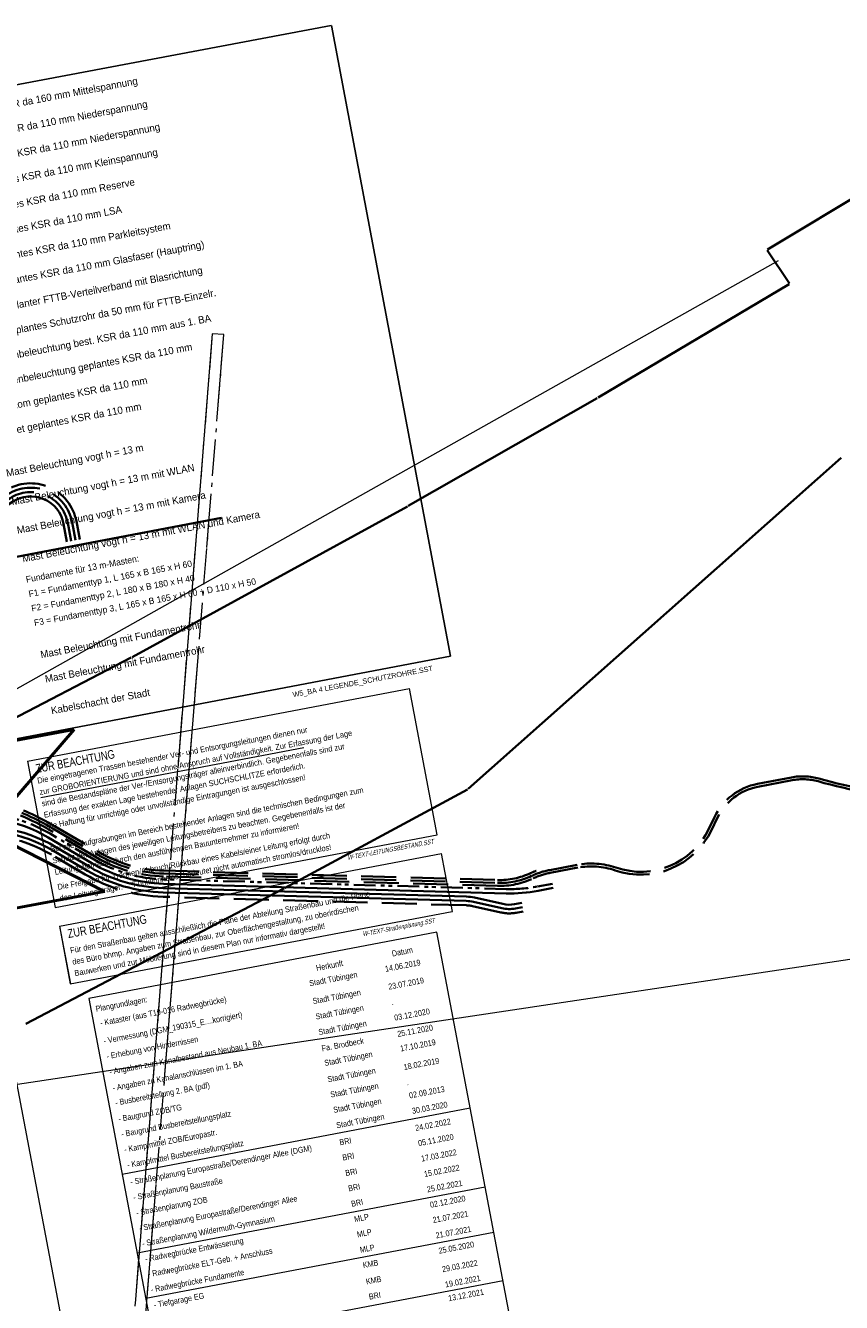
# Model space of a CAD drawing. Extents: x 3503739 to 3504470, y 5375172 to 5375561.
# Tile 118 of 121: x 3504137 to 3504165, y 5375401 to 5375445. Entities that reach past the tile are written whole.
import ezdxf

# ---------------------------------------------------------------- set-up
doc = ezdxf.new("R2010")
doc.units = 0
doc.header["$MEASUREMENT"] = 0
for name, pattern in [('140', [41.5, 15, -3.5, 15, -3.5, 1, -3.5]), ('2', [3.4, 1.2, -0.5, 1.2, -0.5]), ('237', [1.5, 0.75, -0.18, 0.13, -0.13, 0.13, -0.18]), ('240', [1.88, 1.25, -0.25, 0.13, -0.25])]:
    doc.linetypes.add(name, pattern=pattern)
for name, color, linetype in [('3WP_KANALISATION', 7, 'Continuous'), ('68_BT_ZAUN', 7, 'Continuous'), ('_4WP_KANCAD_', 7, 'Continuous'), ('_4WP_LICHT-KSR', 7, 'Continuous'), ('_4WP_STADT_BEW_S', 7, 'Continuous'), ('_4WP_STADT_DATEN', 7, 'Continuous'), ('_4WP_STADT_FTT1', 7, 'Continuous'), ('_4WP_STADT_KLEIN', 7, 'Continuous'), ('_4WP_STADT_RESER', 7, 'Continuous'), ('_4WP_STADT_STROM', 7, 'Continuous'), ('__KRAN_BRODBECK', 7, 'Continuous'), ('K_FLURSTUECKE', 7, 'Continuous'), ('KMB_AUFBETON', 7, 'Continuous'), ('W-SCHE__CLIPPING', 7, 'Continuous'), ('W-SCHESTEMPEL2', 7, 'Continuous'), ('W-SCHESTEMPEL3', 7, 'Continuous'), ('W-SCHESTEMPEL4', 7, 'Continuous'), ('W-SCHESTEMPEL5', 7, 'Continuous')]:
    doc.layers.add(name, color=color, linetype=linetype)
doc.styles.add('672', font='TXT', dxfattribs={"width": 0.7, "oblique": 18, "height": 0.16})
doc.styles.add('673', font='TXT', dxfattribs={"width": 0.8, "height": 0.2})
doc.styles.add('674', font='TXT', dxfattribs={"width": 0.8, "height": 0.3})
doc.styles.add('675', font='TXT', dxfattribs={"width": 0.8, "height": 0.2})
doc.styles.add('676', font='TXT', dxfattribs={"width": 0.84, "height": 0.203})
doc.styles.add('679', font='TXT', dxfattribs={"width": 0.84, "height": 0.203})
doc.styles.add('684', font='TXT', dxfattribs={"height": 0.18})
doc.styles.add('685', font='TXT', dxfattribs={"height": 0.25})
doc.styles.add('694', font='TXT', dxfattribs={"height": 0.22})
doc.styles.add('695', font='TXT', dxfattribs={"width": 0.7, "oblique": 18, "height": 0.16})
doc.styles.add('696', font='TXT', dxfattribs={"width": 0.8, "height": 0.2})
doc.styles.add('697', font='TXT', dxfattribs={"width": 0.8, "height": 0.3})

msp = doc.modelspace()

# ---------------------------------------------------------------- linework, layer by layer
at = {"layer": '3WP_KANALISATION', "color": 7, "linetype": '140', "lineweight": 18}
msp.add_lwpolyline([(3504140.264, 5375389.784), (3504143.785, 5375433.997), (3504143.387, 5375434.029), (3504139.866, 5375389.816)], dxfattribs=at)
at = {"layer": '68_BT_ZAUN', "color": 7, "linetype": 'Continuous', "lineweight": 18}
msp.add_polyline3d([(3504162.867, 5375436.535, 321.741), (3504132.136, 5375419.267, 321.092), (3504128.216, 5375416.809, 321.085), (3504114.563, 5375410.337, 321.23), (3504100.661, 5375404.186, 321.202), (3504089.108, 5375399.378, 321.253), (3504084.45, 5375397.538, 321.254), (3504071.623, 5375392.614, 321.247), (3504062.947, 5375389.445, 321.347), (3504050.609, 5375385.098, 321.401), (3504036.919, 5375380.482, 321.402), (3504022.553, 5375375.753, 321.376)], dxfattribs=at)
msp.add_polyline3d([(3504162.867, 5375436.535, 321.741), (3504132.136, 5375419.267, 321.092), (3504128.216, 5375416.809, 321.085), (3504114.563, 5375410.337, 321.23), (3504100.661, 5375404.186, 321.202), (3504089.108, 5375399.378, 321.253), (3504084.45, 5375397.538, 321.254), (3504071.623, 5375392.614, 321.247), (3504062.947, 5375389.445, 321.347), (3504050.609, 5375385.098, 321.401), (3504036.919, 5375380.482, 321.402), (3504022.553, 5375375.753, 321.376)], dxfattribs=at)
at = {"layer": '_4WP_KANCAD_', "color": 7, "linetype": '240', "lineweight": 18}
msp.add_lwpolyline([(3504140.264, 5375389.784), (3504143.785, 5375433.997), (3504143.387, 5375434.029), (3504139.866, 5375389.816)], dxfattribs=at)
at = {"layer": '_4WP_LICHT-KSR', "color": 190, "linetype": '2', "lineweight": 35}
for points in [[(3504129.989, 5375424.548), (3504136.265, 5375428.621, -0.534461), (3504138.709, 5375427.57), (3504138.825, 5375426.943)], [(3504138.678, 5375426.916), (3504138.562, 5375427.542, 0.534461), (3504136.346, 5375428.495), (3504130.07, 5375424.422)]]:
    msp.add_lwpolyline(points, format="xyb", dxfattribs=at)
at = {"layer": '_4WP_STADT_BEW_S', "color": 142, "linetype": 'Continuous', "lineweight": 35}
msp.add_line((3504123.427, 5375423.83), (3504143.699, 5375427.691), dxfattribs=at)
at = {"layer": '_4WP_STADT_DATEN', "color": 7, "linetype": 'Continuous', "lineweight": 35}
for points in [[(3504138.383, 5375426.861), (3504138.267, 5375427.488, 0.534461), (3504136.51, 5375428.243), (3504130.955, 5375424.639, 0.154391), (3504130.572, 5375424.173, -0.253076), (3504129.84, 5375423.565), (3504129.595, 5375423.517)], [(3504134.272, 5375417.287, -0.181497), (3504137.734, 5375416.686), (3504139.244, 5375415.8, 0.126322), (3504141.706, 5375415.093), (3504153.501, 5375414.76, 0.053946), (3504154.605, 5375414.849), (3504155.12, 5375414.946)], [(3504154.036, 5375414.435), (3504153.79, 5375414.389, -0.102395), (3504153.385, 5375414.395), (3504152.41, 5375414.614, 0.048182), (3504152.133, 5375414.649, 1), (3504152.133, 5375414.649), (3504152.133, 5375414.649), (3504141.702, 5375414.943, -0.126322), (3504139.169, 5375415.67), (3504138, 5375416.356, 0.181542), (3504134.329, 5375416.992), (3504133.188, 5375416.776)]]:
    msp.add_lwpolyline(points, format="xyb", dxfattribs=at)
at = {"layer": '_4WP_STADT_FTT1', "color": 1, "linetype": '2', "lineweight": 35}
for points in [[(3504167.688, 5375417.972, -0.043249), (3504164.236, 5375418.618, 0.115499), (3504163.341, 5375418.654), (3504162.168, 5375418.43, 0.238629), (3504160.763, 5375417.346), (3504160.569, 5375416.941, -0.381904), (3504157.248, 5375415.552, 0.130963), (3504155.964, 5375415.646), (3504155.021, 5375415.467, 0.062943), (3504154.425, 5375415.274, -0.117288), (3504153.201, 5375415.019), (3504141.713, 5375415.343, -0.126318), (3504139.371, 5375416.015), (3504137.861, 5375416.902, 0.050627), (3504136.071, 5375417.722, 0.129681)], [(3504136.104, 5375417.816, -0.050281), (3504137.899, 5375416.995), (3504139.422, 5375416.102, 0.126318), (3504141.716, 5375415.443), (3504153.204, 5375415.119, 0.117146), (3504154.381, 5375415.364, -0.063144), (3504155.003, 5375415.565), (3504155.946, 5375415.744, -0.130833), (3504157.28, 5375415.647, 0.382117), (3504160.479, 5375416.984), (3504160.672, 5375417.389, -0.238675), (3504162.149, 5375418.529), (3504163.322, 5375418.753, -0.115395), (3504164.262, 5375418.714, 0.04326), (3504167.698, 5375418.071, 0.008614)], [(3504132.02, 5375417.346, -0.119934), (3504133.183, 5375417.874), (3504134.126, 5375418.053, -0.129681), (3504136.136, 5375417.911, -0.050629), (3504137.962, 5375417.074), (3504139.472, 5375416.188, 0.126318), (3504141.719, 5375415.543), (3504153.207, 5375415.219, 0.117288), (3504154.34, 5375415.455, -0.019462), (3504154.533, 5375415.537)]]:
    msp.add_lwpolyline(points, format="xyb", dxfattribs=at)
at = {"layer": '_4WP_STADT_KLEIN', "color": 3, "linetype": '237', "lineweight": 35}
msp.add_lwpolyline([(3504155.092, 5375415.093), (3504154.577, 5375414.996, -0.053946), (3504153.505, 5375414.91), (3504141.711, 5375415.243, -0.126318), (3504139.32, 5375415.929), (3504137.81, 5375416.816, 0.181501), (3504134.244, 5375417.434)], format="xyb", dxfattribs=at)
at = {"layer": '_4WP_STADT_RESER', "color": 7, "linetype": 'Continuous', "lineweight": 35}
msp.add_lwpolyline([(3504154.064, 5375414.288), (3504153.818, 5375414.241, -0.102394), (3504153.352, 5375414.249), (3504152.377, 5375414.468, 0.048182), (3504152.129, 5375414.499), (3504141.698, 5375414.793, -0.126318), (3504139.093, 5375415.541), (3504137.924, 5375416.227, 0.181411), (3504134.36, 5375416.845), (3504133.216, 5375416.628)], format="xyb", dxfattribs=at)
at = {"layer": '_4WP_STADT_STROM', "color": 3, "linetype": '2', "lineweight": 35}
for points in [[(3504128.896, 5375423.952), (3504129.699, 5375424.112, 0.094975), (3504130.152, 5375424.296), (3504136.428, 5375428.369, -0.534461), (3504138.414, 5375427.515), (3504138.53, 5375426.888)], [(3504154.092, 5375414.141), (3504153.846, 5375414.094, -0.102394), (3504153.319, 5375414.103), (3504152.344, 5375414.322, 0.048182), (3504152.125, 5375414.349), (3504141.694, 5375414.643, -0.126318), (3504139.017, 5375415.412), (3504137.848, 5375416.097, 0.181403), (3504134.388, 5375416.698), (3504133.244, 5375416.481)]]:
    msp.add_lwpolyline(points, format="xyb", dxfattribs=at)
at = {"layer": '__KRAN_BRODBECK', "color": 250, "linetype": 'Continuous', "lineweight": 50}
for p, q in [((3504138.629, 5375420.408, 321.308), (3504131.394, 5375419.051, 321.277)), ((3504138.629, 5375420.408, 321.308), (3504132.719, 5375413.516, 321.277)), ((3504131.394, 5375419.051, 321.164), (3504139.677, 5375414.821, 321.308)), ((3504139.677, 5375414.821, 321.308), (3504132.719, 5375413.516, 321.277))]:
    msp.add_line(p, q, dxfattribs=at)
at = {"layer": 'K_FLURSTUECKE', "color": 252, "linetype": 'Continuous', "lineweight": 35}
for p, q in [((3504162.494, 5375436.928), (3504168.116, 5375440.312)), ((3504168.116, 5375440.312), (3504162.494, 5375436.928)), ((3504162.494, 5375436.928), (3504168.116, 5375440.312)), ((3504168.116, 5375440.312), (3504162.494, 5375436.928)), ((3504163.251, 5375435.753), (3504162.489, 5375436.907)), ((3504162.489, 5375436.907), (3504163.251, 5375435.753)), ((3504163.251, 5375435.753), (3504162.489, 5375436.907)), ((3504162.489, 5375436.907), (3504163.251, 5375435.753)), ((3504156.664, 5375431.828), (3504163.246, 5375435.732)), ((3504163.246, 5375435.732), (3504156.664, 5375431.828)), ((3504156.664, 5375431.828), (3504163.246, 5375435.732)), ((3504163.246, 5375435.732), (3504156.664, 5375431.828)), ((3504150.134, 5375428.098), (3504156.636, 5375431.812)), ((3504156.636, 5375431.812), (3504150.134, 5375428.098)), ((3504150.134, 5375428.098), (3504156.636, 5375431.812)), ((3504156.636, 5375431.812), (3504150.134, 5375428.098)), ((3504165.028, 5375429.76), (3504152.192, 5375418.36)), ((3504152.192, 5375418.36), (3504165.028, 5375429.76)), ((3504165.028, 5375429.76), (3504152.192, 5375418.36)), ((3504152.192, 5375418.36), (3504165.028, 5375429.76)), ((3504140.624, 5375422.898), (3504150.106, 5375428.082)), ((3504150.106, 5375428.082), (3504140.624, 5375422.898)), ((3504140.624, 5375422.898), (3504150.106, 5375428.082)), ((3504150.106, 5375428.082), (3504140.624, 5375422.898)), ((3504131.704, 5375418.257), (3504140.596, 5375422.883)), ((3504140.596, 5375422.883), (3504131.704, 5375418.257)), ((3504131.704, 5375418.257), (3504140.596, 5375422.883)), ((3504140.596, 5375422.883), (3504131.704, 5375418.257)), ((3504152.166, 5375418.342), (3504145.874, 5375414.938)), ((3504145.874, 5375414.938), (3504152.166, 5375418.342)), ((3504152.166, 5375418.342), (3504145.874, 5375414.938)), ((3504145.874, 5375414.938), (3504152.166, 5375418.342)), ((3504145.846, 5375414.923), (3504136.974, 5375410.267)), ((3504136.974, 5375410.267), (3504145.846, 5375414.923)), ((3504145.846, 5375414.923), (3504136.974, 5375410.267)), ((3504136.974, 5375410.267), (3504145.846, 5375414.923))]:
    msp.add_line(p, q, dxfattribs=at)
at = {"layer": 'KMB_AUFBETON', "color": 212, "linetype": 'Continuous', "lineweight": 13}
msp.add_line((3504070.287, 5375398.234), (3504177.964, 5375414.388), dxfattribs=at)
at = {"layer": 'W-SCHE__CLIPPING', "color": 7, "linetype": 'Continuous', "lineweight": 13}
msp.add_line((3504130.284, 5375441.701), (3504145.58, 5375361.242), dxfattribs=at)
at = {"layer": 'W-SCHESTEMPEL2', "color": 7, "linetype": 'Continuous', "lineweight": 18}
for p, q in [((3504137.027, 5375419.313), (3504150.174, 5375421.812)), ((3504151.132, 5375416.773), (3504150.174, 5375421.812)), ((3504137.481, 5375418.061), (3504146.535, 5375419.782)), ((3504137.027, 5375419.313), (3504137.985, 5375414.273)), ((3504137.979, 5375414.272), (3504151.126, 5375416.772))]:
    msp.add_line(p, q, dxfattribs=at)
at = {"layer": 'W-SCHESTEMPEL2', "color": 7, "linetype": 'Continuous', "lineweight": 13}
for p, q in [((3504137.027, 5375419.313), (3504137.979, 5375414.272)), ((3504151.126, 5375416.772), (3504151.132, 5375416.773))]:
    msp.add_line(p, q, dxfattribs=at)
at = {"layer": 'W-SCHESTEMPEL3', "color": 7, "linetype": 'Continuous', "lineweight": 13}
for p, q in [((3504151.116, 5375413.419), (3504139.136, 5375411.141)), ((3504155.034, 5375392.808), (3504151.116, 5375413.419)), ((3504139.136, 5375411.141), (3504143.054, 5375390.531)), ((3504140.285, 5375405.095), (3504152.266, 5375407.372)), ((3504140.8, 5375402.385), (3504152.781, 5375404.662)), ((3504141.097, 5375400.823), (3504153.078, 5375403.101)), ((3504141.414, 5375399.157), (3504153.394, 5375401.435))]:
    msp.add_line(p, q, dxfattribs=at)
at = {"layer": 'W-SCHESTEMPEL4', "color": 250, "linetype": 'Continuous', "lineweight": 25}
for p, q in [((3504130.596, 5375441.458), (3504147.483, 5375444.638)), ((3504147.491, 5375444.639), (3504151.581, 5375422.924)), ((3504151.581, 5375422.924), (3504134.699, 5375419.715))]:
    msp.add_line(p, q, dxfattribs=at)
at = {"layer": 'W-SCHESTEMPEL5', "color": 7, "linetype": 'Continuous', "lineweight": 18}
for p, q in [((3504138.127, 5375413.63), (3504151.273, 5375416.129)), ((3504151.651, 5375414.141), (3504151.273, 5375416.129)), ((3504138.499, 5375411.641), (3504151.646, 5375414.14)), ((3504138.127, 5375413.63), (3504138.505, 5375411.642))]:
    msp.add_line(p, q, dxfattribs=at)
at = {"layer": 'W-SCHESTEMPEL5', "color": 7, "linetype": 'Continuous', "lineweight": 13}
for p, q in [((3504151.646, 5375414.14), (3504151.651, 5375414.141)), ((3504138.127, 5375413.63), (3504138.499, 5375411.641))]:
    msp.add_line(p, q, dxfattribs=at)

# ---------------------------------------------------------------- texts
at = {"layer": 'W-SCHESTEMPEL2', "color": 7, "linetype": 'Continuous', "width": 0.8}
for s, height, style, p in [('Die eingetragenen Trassen bestehender Ver- und Entsorgungsleitungen dienen nur', 0.2, '673', (3504137.384, 5375418.539)), ('zur GROBORIENTIERUNG und sind ohne Anspruch auf Vollständigkeit. Zur Erfassung der Lage', 0.2, '673', (3504137.459, 5375418.146)), ('ZUR BEACHTUNG', 0.3, '674', (3504137.339, 5375418.903)), ('sind die Bestandspläne der Ver-/Entsorgungsträger alleinverbindlich. Gegebenenfalls sind zur', 0.2, '673', (3504137.534, 5375417.753)), ('Erfassung der exakten Lage bestehender Anlagen SUCHSCHLITZE erforderlich.', 0.2, '673', (3504137.608, 5375417.36)), ('Die Haftung für unrichtige oder unvollständige Eintragungen ist ausgeschlossen!', 0.2, '673', (3504137.683, 5375416.967)), ('Bei allen Aufgrabungen im Bereich bestehender Anlagen sind die technischen Bedingungen zum', 0.2, '673', (3504137.832, 5375416.181)), ('Schutz der Anlagen des jeweiligen Leitungsbetreibers zu beachten. Gegebenenfalls ist der', 0.2, '673', (3504137.907, 5375415.788)), ('Leitungsbetreiber durch den ausführenden Bauunternehmer zu informieren!', 0.2, '673', (3504137.982, 5375415.395))]:
    msp.add_text(s, height=height, rotation=10.764, dxfattribs=dict(at, style=style)).set_placement(p)
at = {"layer": 'W-SCHESTEMPEL2', "color": 1, "linetype": 'Continuous', "style": '675', "width": 0.8}
for s, p in [('Die Freigabe für Trennen/Abbruch/Rückbau eines Kabels/einer Leitung erfolgt durch', (3504138.08, 5375414.88)), ('den Leitungsträger.    "Funktionnslos" bedeutet nicht automatisch stromlos/drucklos!', (3504138.155, 5375414.487))]:
    msp.add_text(s, height=0.2, rotation=10.764, dxfattribs=at).set_placement(p)
at = {"layer": 'W-SCHESTEMPEL2', "color": 7, "linetype": 'Continuous', "style": '672', "oblique": 18, "width": 0.7}
msp.add_text('W-TEXT-LEITUNGSBESTAND.SST', height=0.16, rotation=10.764, dxfattribs=at).set_placement((3504148.049, 5375415.912))
at = {"layer": 'W-SCHESTEMPEL3', "color": 7, "linetype": 'Continuous', "width": 0.84}
for s, style, p in [('Datum', '679', (3504149.586, 5375412.584)), ('Herkunft', '679', (3504146.979, 5375412.088)), ('14.06.2019', '679', (3504149.351, 5375412.057)), ('Stadt Tübingen', '679', (3504146.743, 5375411.561)), ('23.07.2019', '679', (3504149.467, 5375411.443)), ('Plangrundlagen:', '676', (3504139.393, 5375410.681)), ('- Kataster (aus T19-016 Radwegbrücke)', '679', (3504139.546, 5375410.193)), ('Stadt Tübingen', '679', (3504146.86, 5375410.947)), ('- Vermessung (DGM_190315_E....korrigiert)', '679', (3504139.663, 5375409.579)), ('Stadt Tübingen', '679', (3504146.961, 5375410.416)), ('.', '679', (3504149.569, 5375410.911)), ('03.12.2020', '679', (3504149.671, 5375410.375)), ('Stadt Tübingen', '679', (3504147.063, 5375409.879)), ('25.11.2020', '679', (3504149.777, 5375409.815)), ('- Erhebung von Hindernissen', '679', (3504139.764, 5375409.047)), ('Fa. Brodbeck', '679', (3504147.17, 5375409.319)), ('17.10.2019', '679', (3504149.872, 5375409.313)), ('- Angaben zum Kanalbestand aus Neubau 1. BA', '679', (3504139.865, 5375408.515)), ('Stadt Tübingen', '679', (3504147.265, 5375408.817)), ('- Angaben zu Kanalanschlüssen im 1. BA', '679', (3504139.971, 5375407.955)), ('18.02.2019', '679', (3504149.994, 5375408.676)), ('Stadt Tübingen', '679', (3504147.372, 5375408.255)), ('- Busbereitstellung 2. BA (pdf)', '679', (3504140.068, 5375407.449)), ('Stadt Tübingen', '679', (3504147.472, 5375407.73)), ('.', '679', (3504150.093, 5375408.151)), ('02.09.2013', '679', (3504150.18, 5375407.698)), ('- Baugrund ZOB/TG', '679', (3504140.174, 5375406.89)), ('Stadt Tübingen', '679', (3504147.572, 5375407.202)), ('30.03.2020', '679', (3504150.28, 5375407.167)), ('- Baugrund Busbereitstellungsplatz', '679', (3504140.274, 5375406.366)), ('Stadt Tübingen', '679', (3504147.673, 5375406.671)), ('24.02.2022', '679', (3504150.392, 5375406.581)), ('- Kampfmittel ZOB/Europastr.', '679', (3504140.374, 5375405.838)), ('- Kampfmittel Busbereitstellungsplatz', '679', (3504140.475, 5375405.307)), ('BRI', '679', (3504147.785, 5375406.085)), ('05.11.2020', '679', (3504150.492, 5375406.055)), ('- Straßenplanung Europastraße/Derendinger Allee (DGM)', '679', (3504140.587, 5375404.717)), ('BRI', '679', (3504147.885, 5375405.559)), ('17.03.2022', '679', (3504150.593, 5375405.523)), ('BRI', '679', (3504147.986, 5375405.027)), ('15.02.2022', '679', (3504150.694, 5375404.993)), ('- Straßenplanung Baustraße', '679', (3504140.687, 5375404.191)), ('25.02.2021', '679', (3504150.794, 5375404.463)), ('BRI', '679', (3504148.086, 5375404.498)), ('- Straßenplanung ZOB', '679', (3504140.788, 5375403.659)), ('- Straßenplanung Europastraße/Derendinger Allee', '679', (3504140.889, 5375403.129)), ('BRI', '679', (3504148.187, 5375403.968)), ('02.12.2020', '679', (3504150.898, 5375403.935)), ('- Straßenplanung Wildermuth-Gymnasium', '679', (3504140.99, 5375402.599)), ('MLP', '679', (3504148.291, 5375403.439)), ('21.07.2021', '679', (3504150.995, 5375403.41)), ('MLP', '679', (3504148.387, 5375402.914)), ('21.07.2021', '679', (3504151.096, 5375402.879)), ('- Radwegbrücke Entwässerung', '679', (3504141.093, 5375402.071)), ('MLP', '679', (3504148.488, 5375402.383)), ('25.05.2020', '679', (3504151.196, 5375402.352)), ('- Radwegbrücke ELT-Geb. + Anschluss', '679', (3504141.19, 5375401.546)), ('- Radwegbrücke Fundamente', '679', (3504141.291, 5375401.015)), ('KMB', '679', (3504148.588, 5375401.856)), ('29.03.2022', '679', (3504151.317, 5375401.714)), ('KMB', '679', (3504148.695, 5375401.293)), ('19.02.2021', '679', (3504151.417, 5375401.19)), ('- Tiefgarage EG', '679', (3504141.391, 5375400.488)), ('BRI', '679', (3504148.795, 5375400.769)), ('13.12.2021', '679', (3504151.53, 5375400.715))]:
    msp.add_text(s, height=0.203, rotation=10.764, dxfattribs=dict(at, style=style)).set_placement(p)
at = {"layer": 'W-SCHESTEMPEL4', "color": 7, "linetype": 'Continuous'}
for s, height, rotation, style, p in [('swt geplantes KSR da 160 mm Mittelspannung', 0.25, 10.665, '685', (3504134.007, 5375441.335)), ('swt geplantes KSR da 110 mm Niederspannung', 0.25, 10.665, '685', (3504134.164, 5375440.502)), ('Stadt geplantes KSR da 110 mm Niederspannung', 0.25, 10.665, '685', (3504134.321, 5375439.67)), ('Stadt geplantes KSR da 110 mm Kleinspannung', 0.25, 10.665, '685', (3504134.477, 5375438.837)), ('Stadt geplantes KSR da 110 mm Reserve', 0.25, 10.665, '685', (3504134.638, 5375437.991)), ('Stadt geplantes KSR da 110 mm LSA', 0.25, 10.665, '685', (3504134.795, 5375437.159)), ('Stadt geplantes KSR da 110 mm Parkleitsystem', 0.25, 10.665, '685', (3504134.956, 5375436.313)), ('Stadt geplantes KSR da 110 mm Glasfaser (Hauptring)', 0.25, 10.665, '685', (3504135.112, 5375435.48)), ('Stadt geplanter FTTB-Verteilverband mit Blasrichtung', 0.25, 10.665, '685', (3504135.273, 5375434.634)), ('Stadt geplantes Schutzrohr da 50 mm für FTTB-Einzelr.', 0.25, 10.665, '685', (3504135.429, 5375433.802)), ('Straßenbeleuchtung best. KSR da 110 mm aus 1. BA', 0.25, 10.665, '685', (3504135.583, 5375432.983)), ('Straßenbeleuchtung geplantes KSR da 110 mm', 0.25, 10.665, '685', (3504135.739, 5375432.151)), ('Telekom geplantes KSR da 110 mm', 0.25, 10.665, '685', (3504135.896, 5375431.318)), ('TüNet geplantes KSR da 110 mm', 0.25, 10.665, '685', (3504136.053, 5375430.486)), ('Mast Beleuchtung vogt h = 13 m', 0.25, 10.665, '685', (3504136.316, 5375429.104)), ('Mast Beleuchtung vogt h = 13 m mit WLAN', 0.25, 10.665, '685', (3504136.501, 5375428.121)), ('Mast Beleuchtung vogt h = 13 m mit Kamera', 0.25, 10.665, '685', (3504136.686, 5375427.138)), ('Mast Beleuchtung vogt h = 13 m mit WLAN und Kamera', 0.25, 10.665, '685', (3504136.871, 5375426.156)), ('Fundamente für 13 m-Masten:', 0.22, 10.665, '694', (3504136.993, 5375425.456)), ('F1 = Fundamenttyp 1, L 165 x B 165 x H 60', 0.22, 10.665, '694', (3504137.087, 5375424.958)), ('F2 = Fundamenttyp 2, L 180 x B 180 x H 40', 0.22, 10.665, '694', (3504137.181, 5375424.461)), ('F3 = Fundamenttyp 3, L 165 x B 165 x H 60 + D 110 x H 50', 0.22, 10.665, '694', (3504137.274, 5375423.964)), ('Mast Beleuchtung mit Fundamentrohr', 0.25, 10.665, '685', (3504137.497, 5375422.855)), ('Mast Beleuchtung mit Fundamentrohr', 0.25, 10.665, '685', (3504137.654, 5375422.019)), ('W5_BA 4 LEGENDE_SCHUTZROHRE.SST', 0.18, 10.7605, '684', (3504146.171, 5375421.512)), ('Kabelschacht der Stadt', 0.25, 10.665, '685', (3504137.861, 5375420.928))]:
    msp.add_text(s, height=height, rotation=rotation, dxfattribs=dict(at, style=style)).set_placement(p)
at = {"layer": 'W-SCHESTEMPEL5', "color": 1, "linetype": 'Continuous', "style": '696', "width": 0.8}
for s, p in [('Für den Straßenbau gelten ausschließlich die Pläne der Abteilung Straßenbau und die Pläne', (3504138.515, 5375412.695)), ('des Büro bhmp. Angaben zum Straßenbau, zur Oberflächengestaltung, zu oberirdischen', (3504138.589, 5375412.302)), ('Bauwerken und zur Möblierung sind in diesem Plan nur informativ dargestellt!', (3504138.664, 5375411.909))]:
    msp.add_text(s, height=0.2, rotation=10.764, dxfattribs=at).set_placement(p)
at = {"layer": 'W-SCHESTEMPEL5', "color": 7, "linetype": 'Continuous', "style": '697', "width": 0.8}
msp.add_text('ZUR BEACHTUNG', height=0.3, rotation=10.764, dxfattribs=at).set_placement((3504138.439, 5375413.22))
at = {"layer": 'W-SCHESTEMPEL5', "color": 7, "linetype": 'Continuous', "style": '695', "oblique": 18, "width": 0.7}
msp.add_text('W-TEXT-Straßenplanung.SST', height=0.16, rotation=10.764, dxfattribs=at).set_placement((3504148.568, 5375413.281))

doc.saveas('drawing.dxf')
